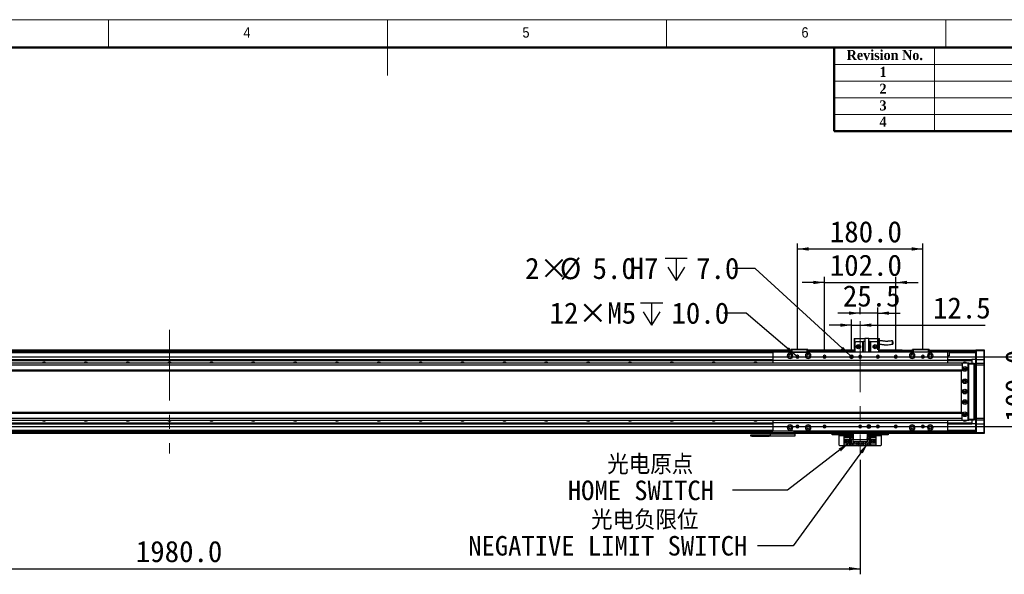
# Model space of a CAD drawing. Header units: millimetres. Extents: x 40 to 3320, y 40 to 2336.
# Tile 8 of 9: x 1153 to 2564, y 1541 to 2336. Entities that reach past the tile are written whole.
import ezdxf

# ---------------------------------------------------------------- set-up
doc = ezdxf.new("R2010")
doc.units = ezdxf.units.MM
doc.header["$LTSCALE"] = 8
doc.linetypes.add('CENTERX2', pattern=[20.32, 12.7, -2.54, 2.54, -2.54])
doc.layers.add('DIMNS', color=7, linetype='Continuous')
doc.styles.add('SLDTEXTSTYLE1', font='Gothic.ttf', dxfattribs={"width": 0.913})
doc.styles.add('SLDTEXTSTYLE2', font='timesbd.ttf', dxfattribs={"width": 0.933})
doc.styles.add('SLDTEXTSTYLE8', font='txt')
doc.styles.add('SLDTEXTSTYLE9', font='txt', dxfattribs={"bigfont": 'bigfont'})
doc.dimstyles.new('SLDDIMSTYLE0', dxfattribs={"dimtxt": 30.4, "dimasz": 16, "dimexe": 0, "dimexo": 0.0625, "dimgap": 7.6, "dimtad": 2, "dimdec": 1, "dimrnd": 1e-09, "dimzin": 4, "dimdsep": 46, "dimtxsty": 'SLDTEXTSTYLE8', "dimsah": 1, "dimcen": 0.09, "dimadec": 0, "dimazin": 1, "dimtfac": 1, "dimtdec": 1, "dimtofl": 0, "dimtmove": 0, "dimatfit": 3, "dimfxl": 0, "dimfrac": 2, "dimtolj": 1, "dimtzin": 12, "dimarcsym": 0})
doc.dimstyles.new('SLDDIMSTYLE1', dxfattribs={"dimtxt": 30.4, "dimasz": 16, "dimexe": 0, "dimexo": 0.0625, "dimgap": 7.6, "dimtad": 2, "dimdec": 1, "dimrnd": 1e-09, "dimzin": 4, "dimdsep": 46, "dimtxsty": 'SLDTEXTSTYLE8', "dimsah": 1, "dimcen": 0.09, "dimadec": 0, "dimazin": 1, "dimtfac": 1, "dimtdec": 1, "dimtmove": 0, "dimatfit": 0, "dimfxl": 0, "dimfrac": 2, "dimtolj": 1, "dimtzin": 12, "dimarcsym": 0})
doc.dimstyles.new('SLDDIMSTYLE2', dxfattribs={"dimtxt": 0.18, "dimasz": 16, "dimexe": 0, "dimexo": 0.0625, "dimgap": 0, "dimtad": 0, "dimtih": 1, "dimtoh": 1, "dimdec": 0, "dimrnd": 1e-09, "dimzin": 0, "dimdsep": 46, "dimtxsty": 'Standard', "dimsah": 1, "dimcen": 0.09, "dimadec": 0, "dimazin": 0, "dimtfac": 16, "dimtdec": 0, "dimtofl": 0, "dimtmove": 0, "dimatfit": 3, "dimfxl": 0, "dimfrac": 2, "dimtolj": 1, "dimtzin": 0, "dimarcsym": 0})
doc.dimstyles.new('SLDDIMSTYLE3', dxfattribs={"dimtxt": 30.4, "dimasz": 16, "dimexe": 0, "dimexo": 0.0625, "dimgap": 7.6, "dimtad": 2, "dimdec": 1, "dimrnd": 1e-09, "dimzin": 12, "dimdsep": 46, "dimtxsty": 'SLDTEXTSTYLE8', "dimsah": 1, "dimcen": 0.09, "dimadec": 0, "dimazin": 3, "dimtfac": 1, "dimtdec": 1, "dimtmove": 0, "dimatfit": 0, "dimfxl": 0, "dimfrac": 2, "dimtolj": 1, "dimtzin": 12, "dimarcsym": 0})
doc.dimstyles.new('SLDDIMSTYLE7', dxfattribs={"dimtxt": 30.4, "dimasz": 16, "dimexe": 0, "dimexo": 0.0625, "dimgap": 7.6, "dimtad": 0, "dimtih": 1, "dimtoh": 1, "dimdec": 1, "dimrnd": 1e-09, "dimzin": 4, "dimdsep": 46, "dimtxsty": 'SLDTEXTSTYLE8', "dimsah": 1, "dimcen": 0, "dimadec": 0, "dimazin": 1, "dimtfac": 1, "dimtdec": 1, "dimtofl": 0, "dimtmove": 0, "dimatfit": 3, "dimfxl": 0, "dimfrac": 2, "dimtolj": 1, "dimtzin": 12, "dimarcsym": 0})
doc.dimstyles.new('SLDDIMSTYLE8', dxfattribs={"dimtxt": 30.4, "dimasz": 16, "dimexe": 0, "dimexo": 0.0625, "dimgap": 7.6, "dimtad": 0, "dimtih": 1, "dimtoh": 1, "dimdec": 1, "dimrnd": 1e-09, "dimzin": 12, "dimdsep": 46, "dimtxsty": 'SLDTEXTSTYLE8', "dimsah": 1, "dimcen": 0, "dimadec": 0, "dimazin": 3, "dimtfac": 1, "dimtdec": 1, "dimtofl": 0, "dimtmove": 0, "dimatfit": 3, "dimfxl": 0, "dimfrac": 2, "dimtolj": 1, "dimtzin": 12, "dimarcsym": 0})

# ---------------------------------------------------------------- blocks, each defined once
blk = doc.blocks.new('_D_24')
at = {"layer": 'DIMNS'}
for p, q in [((2605.4, 1852.9), (2605.4, 1884.9)), ((477.6, 1852.9), (2613.4, 1852.9)), ((2605.4, 1852.9), (2605.4, 1752.9)), ((477.6, 1752.9), (2613.4, 1752.9)), ((2605.4, 1752.9), (2605.4, 1720.9))]:
    blk.add_line(p, q, dxfattribs=at)
for points in [[(2605.4, 1852.9), (2607.8, 1868.9), (2603, 1868.9)], [(2605.4, 1752.9), (2603, 1736.9), (2607.8, 1736.9)]]:
    blk.add_solid(points, dxfattribs=at)
at = {"layer": 'DIMNS', "insert": (2565.5, 1759.5), "char_height": 30.4, "attachment_point": 1, "rotation": 90, "style": 'SLDTEXTSTYLE8'}
blk.add_mtext('100.0', dxfattribs=at)
blk = doc.blocks.new('_D_29')
at = {"layer": 'DIMNS'}
for p, q in [((2306.4, 1863), (2306.4, 1967.4)), ((2408.4, 1863), (2408.4, 1967.4)), ((2306.4, 1959.4), (2274.4, 1959.4)), ((2306.4, 1959.4), (2408.4, 1959.4)), ((2408.4, 1959.4), (2440.4, 1959.4))]:
    blk.add_line(p, q, dxfattribs=at)
for points in [[(2306.4, 1959.4), (2290.4, 1961.8), (2290.4, 1957)], [(2408.4, 1959.4), (2424.4, 1957), (2424.4, 1961.8)]]:
    blk.add_solid(points, dxfattribs=at)
at = {"layer": 'DIMNS', "insert": (2313.9, 1999.3), "char_height": 30.4, "attachment_point": 1, "style": 'SLDTEXTSTYLE8'}
blk.add_mtext('102.0', dxfattribs=at)
blk = doc.blocks.new('_D_30')
at = {"layer": 'DIMNS'}
for p, q in [((2267.4, 1863), (2267.4, 2015.4)), ((2267.4, 2007.4), (2447.4, 2007.4)), ((2447.4, 1863), (2447.4, 2015.4))]:
    blk.add_line(p, q, dxfattribs=at)
for points in [[(2267.4, 2007.4), (2283.4, 2005), (2283.4, 2009.8)], [(2447.4, 2007.4), (2431.4, 2009.8), (2431.4, 2005)]]:
    blk.add_solid(points, dxfattribs=at)
at = {"layer": 'DIMNS', "insert": (2313.9, 2047.3), "char_height": 30.4, "attachment_point": 1, "style": 'SLDTEXTSTYLE8'}
blk.add_mtext('180.0', dxfattribs=at)
blk = doc.blocks.new('_D_31')
at = {"layer": 'DIMNS'}
for p, q in [((2344.9, 1863), (2344.9, 1906.2)), ((2344.9, 1898.2), (2312.9, 1898.2)), ((2344.9, 1898.2), (2357.4, 1898.2)), ((2357.4, 1898.2), (2536.7, 1898.2))]:
    blk.add_line(p, q, dxfattribs=at)
for points in [[(2344.9, 1898.2), (2328.9, 1900.6), (2328.9, 1895.8)], [(2357.4, 1898.2), (2373.4, 1895.8), (2373.4, 1900.6)]]:
    blk.add_solid(points, dxfattribs=at)
at = {"layer": 'DIMNS', "insert": (2461.8, 1938.1), "char_height": 30.4, "attachment_point": 1, "style": 'SLDTEXTSTYLE8'}
blk.add_mtext('12.5', dxfattribs=at)
blk = doc.blocks.new('_D_32')
at = {"layer": 'DIMNS'}
for p, q in [((2357.4, 1914), (2357.4, 1923.4)), ((2382.9, 1863), (2382.9, 1923.4)), ((2357.4, 1915.4), (2325.4, 1915.4)), ((2382.9, 1915.4), (2357.4, 1915.4)), ((2382.9, 1915.4), (2414.9, 1915.4))]:
    blk.add_line(p, q, dxfattribs=at)
for points in [[(2357.4, 1915.4), (2341.4, 1917.8), (2341.4, 1913)], [(2382.9, 1915.4), (2398.9, 1913), (2398.9, 1917.8)]]:
    blk.add_solid(points, dxfattribs=at)
at = {"layer": 'DIMNS', "insert": (2332.6, 1955.3), "char_height": 30.4, "attachment_point": 1, "style": 'SLDTEXTSTYLE8'}
blk.add_mtext('25.5', dxfattribs=at)
blk = doc.blocks.new('SW_SYMBOL_HOLE_DEPTH')
at = {"layer": 'DIMNS', "color": 0}
for p, q in [((0, 7000), (6400, 7000)), ((3200, 7000), (3200, 600)), ((800, 4440), (3200, 600)), ((5600, 4440), (3200, 600))]:
    blk.add_line(p, q, dxfattribs=at)
blk = doc.blocks.new('_D_33')
at = {"layer": 'DIMNS'}
for p, q in [((2207.1, 1979.6), (2175.1, 1979.6)), ((2343.1, 1854.6), (2207.1, 1979.6))]:
    blk.add_line(p, q, dxfattribs=at)
blk.add_solid([(2343.1, 1854.6), (2332.9, 1867.2), (2329.7, 1863.6)], dxfattribs=at)
at = {"layer": 'DIMNS', "xscale": 0.004985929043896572, "yscale": 0.004985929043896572, "zscale": 0.004985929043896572}
blk.add_blockref('SW_SYMBOL_HOLE_DEPTH', (2077.7, 1959.3), dxfattribs=at)
at = {"layer": 'DIMNS', "char_height": 30.4, "attachment_point": 1, "style": 'SLDTEXTSTYLE8'}
for s, insert in [('2×', (1877.1, 1994.8)), ('%%c', (1926.9, 1994.5)), ('5.0', (1973.8, 1994.8)), ('H7', (2026.8, 1994.8)), ('7.0', (2122.2, 1994.8))]:
    blk.add_mtext(s, dxfattribs=dict(at, insert=insert))
blk = doc.blocks.new('_D_34')
at = {"layer": 'DIMNS'}
for p, q in [((2357.4, 1705.2), (2357.4, 1541.1)), ((377.4, 1691.8), (377.4, 1541.1)), ((377.4, 1549.1), (2357.4, 1549.1))]:
    blk.add_line(p, q, dxfattribs=at)
for points in [[(377.4, 1549.1), (393.4, 1546.7), (393.4, 1551.5)], [(2357.4, 1549.1), (2341.4, 1551.5), (2341.4, 1546.7)]]:
    blk.add_solid(points, dxfattribs=at)
at = {"layer": 'DIMNS', "insert": (1319, 1589), "char_height": 30.4, "attachment_point": 1, "style": 'SLDTEXTSTYLE8'}
blk.add_mtext('1980.0', dxfattribs=at)
blk = doc.blocks.new('_D_35')
at = {"layer": 'DIMNS'}
for p, q in [((2193.8, 1915.4), (2161.8, 1915.4)), ((2265.8, 1854.2), (2193.8, 1915.4))]:
    blk.add_line(p, q, dxfattribs=at)
blk.add_solid([(2265.8, 1854.2), (2255.2, 1866.4), (2252.1, 1862.8)], dxfattribs=at)
at = {"layer": 'DIMNS', "xscale": 0.004985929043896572, "yscale": 0.004985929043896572, "zscale": 0.004985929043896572}
blk.add_blockref('SW_SYMBOL_HOLE_DEPTH', (2042.4, 1895.3), dxfattribs=at)
at = {"layer": 'DIMNS', "char_height": 30.4, "attachment_point": 1, "style": 'SLDTEXTSTYLE8'}
for s, insert in [('12×M5', (1912.2, 1930.7)), ('10.0', (2086.9, 1930.7))]:
    blk.add_mtext(s, dxfattribs=dict(at, insert=insert))
blk = doc.blocks.new('SW_NOTE_6')
at = {"layer": 'DIMNS', "color": 0, "char_height": 28, "attachment_point": 2}
for s, insert, style in [(' 光电原点', (-130.4, 50.9), 'SLDTEXTSTYLE9'), ('HOME SWITCH', (-131.3, 13.9), 'SLDTEXTSTYLE8')]:
    blk.add_mtext(s, dxfattribs=dict(at, insert=insert, style=style))
blk = doc.blocks.new('SW_NOTE_7')
at = {"layer": 'DIMNS', "color": 0, "char_height": 28, "attachment_point": 2}
for s, insert, style in [('    光电负限位', (-211.6, 51.3), 'SLDTEXTSTYLE9'), ('NEGATIVE LIMIT SWITCH', (-214.8, 14.3), 'SLDTEXTSTYLE8')]:
    blk.add_mtext(s, dxfattribs=dict(at, insert=insert, style=style))
blk = doc.blocks.new('SW_DOWELSYMBOL_5')
at = {"linetype": 'Continuous', "lineweight": 18}
h = blk.add_hatch(color=0, dxfattribs=at)
edge = h.paths.add_edge_path(flags=0)
edge.add_arc((0, 0), 2.5, 180, 270)
edge.add_line((0, -2.5), (0, 0))
edge.add_line((0, 0), (-2.5, 0))
h = blk.add_hatch(color=0, dxfattribs=at)
edge = h.paths.add_edge_path(flags=0)
edge.add_arc((0, 0), 2.5, 0, 90)
edge.add_line((0, 2.5), (0, 0))
edge.add_line((0, 0), (2.5, 0))
at = {"layer": 'DIMNS', "color": 0}
blk.add_circle((0, 0), 2.5, dxfattribs=at)
blk = doc.blocks.new('SW_DOWELSYMBOL_6')
at = {"linetype": 'Continuous', "lineweight": 18}
h = blk.add_hatch(color=0, dxfattribs=at)
edge = h.paths.add_edge_path(flags=0)
edge.add_arc((0, 0), 2.5, 180, 270)
edge.add_line((0, -2.5), (0, 0))
edge.add_line((0, 0), (-2.5, 0))
h = blk.add_hatch(color=0, dxfattribs=at)
edge = h.paths.add_edge_path(flags=0)
edge.add_arc((0, 0), 2.5, 0, 90)
edge.add_line((0, 2.5), (0, 0))
edge.add_line((0, 0), (2.5, 0))
at = {"layer": 'DIMNS', "color": 0}
blk.add_circle((0, 0), 2.5, dxfattribs=at)

msp = doc.modelspace()

# ---------------------------------------------------------------- linework, layer by layer
at = {"color": 7, "linetype": 'Continuous', "lineweight": 18}
for p, q in [((3320, 2336), (40, 2336)), ((1280, 2296), (1280, 2336)), ((1680, 2336), (1680, 2256)), ((2080, 2296), (2080, 2336)), ((2480, 2336), (2480, 2296)), ((80, 2296), (3280, 2296)), ((2464, 2296), (2464, 2176)), ((2320, 2272), (3280, 2272)), ((2320, 2248), (3280, 2248)), ((2320, 2224), (3280, 2224)), ((2320, 2200), (3280, 2200))]:
    msp.add_line(p, q, dxfattribs=at)
at = {"color": 7, "linetype": 'Continuous', "lineweight": 50}
for p, q in [((3280, 2296), (80, 2296)), ((2320, 2296), (2320, 2176)), ((3280, 2176), (2320, 2176))]:
    msp.add_line(p, q, dxfattribs=at)
at = {"color": 7, "linetype": 'Continuous', "lineweight": 25}
for p, q in [((2348.9, 1879.19), (2349.9, 1879.19)), ((2348.9, 1879.19), (2348.9, 1864.79)), ((2349.9, 1872.79), (2349.9, 1879.19)), ((2349.9, 1879.19), (2363.9, 1879.19)), ((2363.9, 1879.39), (2363.9, 1859.39)), ((2363.9, 1879.39), (2369.9, 1879.39)), ((2369.9, 1859.39), (2369.9, 1879.39)), ((2369.9, 1879.19), (2383.9, 1879.19)), ((2383.9, 1879.19), (2384.9, 1879.19)), ((2383.9, 1879.19), (2383.9, 1872.79)), ((2384.9, 1864.79), (2384.9, 1879.19)), ((2258.4, 1863.09), (2258.7, 1863.39)), ((2258.7, 1863.39), (2259.52, 1863.39)), ((2259.4, 1863.09), (2259.52, 1863.39)), ((2259.52, 1863.39), (2281.27, 1863.39)), ((2281.27, 1863.39), (2282.1, 1863.39)), ((2281.4, 1863.09), (2281.27, 1863.39)), ((2282.1, 1863.39), (2282.4, 1863.09)), ((2348.9, 1864.79), (2349.9, 1864.79)), ((2351.9, 1874.79), (2349.9, 1872.79)), ((2349.9, 1872.79), (2349.9, 1859.39)), ((2351.9, 1874.79), (2361.4, 1874.79)), ((2361.4, 1859.39), (2361.4, 1874.79)), ((2361.4, 1874.79), (2361.9, 1874.79)), ((2361.9, 1874.79), (2361.9, 1859.39)), ((2363.9, 1874.79), (2361.9, 1874.79)), ((2371.9, 1874.79), (2369.9, 1874.79)), ((2371.9, 1859.39), (2371.9, 1874.79)), ((2371.9, 1874.79), (2372.4, 1874.79)), ((2372.4, 1874.79), (2381.9, 1874.79)), ((2372.4, 1874.79), (2372.4, 1859.39)), ((2383.9, 1872.79), (2381.9, 1874.79)), ((2383.9, 1872.79), (2383.9, 1859.39)), ((2383.9, 1864.79), (2384.9, 1864.79)), ((2432.4, 1863.09), (2432.7, 1863.39)), ((2432.7, 1863.39), (2433.52, 1863.39)), ((2433.4, 1863.09), (2433.52, 1863.39)), ((2433.52, 1863.39), (2455.27, 1863.39)), ((2455.4, 1863.09), (2455.27, 1863.39)), ((2455.27, 1863.39), (2456.1, 1863.39)), ((2456.1, 1863.39), (2456.4, 1863.09)), ((476.4, 1862.69), (2258.4, 1862.69)), ((476.4, 1862.49), (2258.4, 1862.49)), ((476.4, 1862.39), (2258.4, 1862.39)), ((2258.4, 1860.39), (476.4, 1860.39)), ((2482.4, 1859.39), (2232.4, 1859.39)), ((2232.4, 1859.39), (2232.4, 1847.39)), ((2258.4, 1859.39), (2258.4, 1863.09)), ((2259.4, 1863.09), (2258.4, 1863.09)), ((2259.4, 1859.39), (2258.4, 1859.39)), ((2258.4, 1859.39), (2258.4, 1859.39)), ((2259.4, 1863.09), (2259.4, 1859.39)), ((2281.4, 1863.09), (2259.4, 1863.09)), ((2259.4, 1859.39), (2281.4, 1859.39)), ((2267.4, 1852.89), (2265.3, 1852.89)), ((2267.4, 1852.89), (2269.5, 1852.89)), ((2281.4, 1859.39), (2281.4, 1863.09)), ((2282.4, 1863.09), (2281.4, 1863.09)), ((2282.4, 1859.39), (2281.4, 1859.39)), ((2282.4, 1863.09), (2282.4, 1859.39)), ((2282.4, 1862.69), (2349.9, 1862.69)), ((2282.4, 1862.49), (2349.9, 1862.49)), ((2282.4, 1862.39), (2349.9, 1862.39)), ((2349.9, 1860.39), (2282.4, 1860.39)), ((2282.4, 1859.39), (2282.4, 1859.39)), ((2306.4, 1852.89), (2304.3, 1852.89)), ((2306.4, 1852.89), (2308.5, 1852.89)), ((2344.9, 1852.89), (2342.4, 1852.89)), ((2344.9, 1852.89), (2347.4, 1852.89)), ((2357.4, 1852.89), (2355.3, 1852.89)), ((2357.4, 1852.89), (2359.5, 1852.89)), ((2382.9, 1852.89), (2380.8, 1852.89)), ((2382.9, 1852.89), (2385, 1852.89)), ((2383.9, 1862.69), (2417.4, 1862.69)), ((2383.9, 1862.49), (2417.4, 1862.49)), ((2383.9, 1862.39), (2432.4, 1862.39)), ((2432.4, 1860.39), (2383.9, 1860.39)), ((2408.4, 1852.89), (2406.3, 1852.89)), ((2408.4, 1852.89), (2410.5, 1852.89)), ((2417.4, 1862.69), (2417.4, 1862.49)), ((2417.4, 1862.39), (2417.4, 1862.49)), ((2432.4, 1859.39), (2432.4, 1863.09)), ((2433.4, 1863.09), (2432.4, 1863.09)), ((2433.4, 1863.09), (2433.4, 1859.39)), ((2455.4, 1863.09), (2433.4, 1863.09)), ((2447.4, 1852.89), (2445.3, 1852.89)), ((2447.4, 1852.89), (2449.5, 1852.89)), ((2455.4, 1859.39), (2455.4, 1863.09)), ((2456.4, 1863.09), (2455.4, 1863.09)), ((2456.4, 1863.09), (2456.4, 1859.39)), ((2456.4, 1862.39), (2523.4, 1862.39)), ((2523.4, 1860.39), (2456.4, 1860.39)), ((2482.4, 1859.39), (2482.4, 1847.39)), ((2485.04, 1854.29), (2482.4, 1854.29)), ((2523.4, 1858.39), (2485.04, 1858.39)), ((2485.04, 1858.39), (2485.04, 1854.29)), ((2523.4, 1862.59), (2523.7, 1862.89)), ((2523.4, 1861.39), (2523.4, 1862.59)), ((2523.4, 1861.39), (2523.7, 1861.39)), ((2523.4, 1848.89), (2523.4, 1861.39)), ((2523.7, 1862.89), (2523.7, 1861.39)), ((2523.7, 1862.89), (2535.1, 1862.89)), ((2523.7, 1861.39), (2523.7, 1848.89)), ((2535.1, 1861.39), (2523.7, 1861.39)), ((2535.1, 1861.39), (2535.1, 1862.89)), ((2535.1, 1862.89), (2535.4, 1862.59)), ((2535.1, 1848.89), (2535.1, 1861.39)), ((2535.1, 1861.39), (2535.4, 1861.39)), ((2535.4, 1862.59), (2535.4, 1861.39)), ((2535.4, 1861.39), (2535.4, 1848.89)), ((2502.9, 1843.89), (232.4, 1843.89)), ((2503.4, 1840.89), (232.4, 1840.89)), ((502.4, 1848.89), (2232.4, 1848.89)), ((502.4, 1848.6), (2232.4, 1848.6)), ((502.4, 1847.7), (2232.4, 1847.7)), ((502.4, 1847.41), (2232.4, 1847.41)), ((2482.4, 1847.39), (2232.4, 1847.39)), ((2232.4, 1847.39), (2232.4, 1843.89)), ((2482.4, 1848.89), (2517.4, 1848.89)), ((2482.4, 1848.6), (2517.4, 1848.6)), ((2482.4, 1847.7), (2517.4, 1847.7)), ((2482.4, 1847.41), (2517.4, 1847.41)), ((2482.4, 1847.39), (2482.4, 1843.89)), ((2502.9, 1843.89), (2502.4, 1843.39)), ((2502.4, 1843.39), (2502.4, 1843.25)), ((2511.9, 1843.89), (2502.9, 1843.89)), ((2503.4, 1843.25), (2503.4, 1840.89)), ((2503.4, 1840.89), (2503.4, 1833.89)), ((2508.54, 1835.89), (2506.25, 1835.89)), ((2512.4, 1843.39), (2511.9, 1843.89)), ((2511.9, 1843.89), (2513.4, 1843.89)), ((2513.4, 1843.59), (2512.2, 1843.59)), ((2512.4, 1762.39), (2512.4, 1843.39)), ((2512.9, 1841.89), (2512.4, 1841.89)), ((2512.9, 1763.89), (2512.9, 1841.89)), ((2513.4, 1843.89), (2520.6, 1843.89)), ((2513.4, 1842.39), (2513.4, 1843.89)), ((2520.6, 1842.39), (2513.4, 1842.39)), ((2513.4, 1763.39), (2513.4, 1842.39)), ((2517.4, 1848.89), (2517.4, 1848.6)), ((2523.4, 1848.89), (2517.4, 1848.89)), ((2517.4, 1848.6), (2517.4, 1847.7)), ((2517.4, 1847.7), (2517.4, 1847.41)), ((2517.4, 1847.41), (2517.4, 1843.89)), ((2520.6, 1842.39), (2520.6, 1843.89)), ((2520.9, 1843.59), (2520.6, 1843.89)), ((2520.6, 1763.39), (2520.6, 1842.39)), ((2520.9, 1842.39), (2520.6, 1842.39)), ((2520.9, 1843.59), (2520.9, 1842.39)), ((2520.9, 1842.39), (2520.9, 1763.39)), ((2520.9, 1842.39), (2523.4, 1842.39)), ((2523.4, 1841.39), (2520.9, 1841.39)), ((2523.4, 1848.89), (2523.7, 1848.89)), ((2523.4, 1843.59), (2523.4, 1848.89)), ((2523.7, 1843.89), (2523.4, 1843.59)), ((2523.4, 1840.89), (2523.4, 1843.59)), ((2523.4, 1764.89), (2523.4, 1840.89)), ((2523.7, 1840.89), (2523.4, 1840.89)), ((2523.7, 1848.89), (2523.7, 1843.89)), ((2523.7, 1848.89), (2535.1, 1848.89)), ((2523.7, 1843.89), (2523.7, 1840.89)), ((2523.7, 1843.89), (2535.1, 1843.89)), ((2523.7, 1840.89), (2523.7, 1764.89)), ((2535.1, 1840.89), (2523.7, 1840.89)), ((2535.1, 1843.89), (2535.1, 1848.89)), ((2535.1, 1848.89), (2535.4, 1848.89)), ((2535.1, 1840.89), (2535.1, 1843.89)), ((2535.1, 1843.89), (2535.4, 1843.59)), ((2535.1, 1764.89), (2535.1, 1840.89)), ((2535.1, 1840.89), (2535.4, 1840.89)), ((2535.4, 1848.89), (2535.4, 1843.59)), ((2535.4, 1843.59), (2535.4, 1840.89)), ((2535.4, 1840.89), (2535.4, 1764.89)), ((2503.4, 1833.89), (232.4, 1833.89)), ((232.4, 1832.89), (2503.4, 1832.89)), ((2502.4, 1832.89), (2502.4, 1772.89)), ((2503.4, 1833.89), (2503.4, 1832.89)), ((2520.9, 1818.39), (2523.4, 1818.39)), ((2523.4, 1817.39), (2520.9, 1817.39)), ((2520.9, 1788.39), (2523.4, 1788.39)), ((2523.4, 1787.39), (2520.9, 1787.39)), ((2503.4, 1772.89), (232.4, 1772.89)), ((232.4, 1771.89), (2503.4, 1771.89)), ((232.4, 1764.89), (2503.4, 1764.89)), ((2503.4, 1771.89), (2503.4, 1772.89)), ((2503.4, 1764.89), (2503.4, 1771.89)), ((2503.4, 1762.53), (2503.4, 1764.89)), ((2506.25, 1769.89), (2508.54, 1769.89)), ((2520.9, 1764.39), (2523.4, 1764.39)), ((2523.4, 1762.19), (2523.4, 1764.89)), ((2523.7, 1764.89), (2523.4, 1764.89)), ((2523.7, 1764.89), (2523.7, 1761.89)), ((2523.7, 1764.89), (2535.1, 1764.89)), ((2535.1, 1761.89), (2535.1, 1764.89)), ((2535.1, 1764.89), (2535.4, 1764.89)), ((2535.4, 1764.89), (2535.4, 1762.19)), ((232.4, 1761.89), (2502.9, 1761.89)), ((502.4, 1758.37), (2232.4, 1758.37)), ((502.4, 1758.08), (2232.4, 1758.08)), ((502.4, 1757.18), (2232.4, 1757.18)), ((502.4, 1756.88), (2232.4, 1756.88)), ((2232.4, 1761.89), (2232.4, 1758.39)), ((2482.4, 1758.39), (2232.4, 1758.39)), ((2232.4, 1758.39), (2232.4, 1746.39)), ((2267.4, 1752.89), (2265.3, 1752.89)), ((2267.4, 1752.89), (2269.5, 1752.89)), ((2306.4, 1752.89), (2304.3, 1752.89)), ((2306.4, 1752.89), (2308.5, 1752.89)), ((2357.4, 1752.89), (2355.3, 1752.89)), ((2357.4, 1752.89), (2359.5, 1752.89)), ((2369.9, 1752.89), (2367.4, 1752.89)), ((2369.9, 1752.89), (2372.4, 1752.89)), ((2382.9, 1752.89), (2380.8, 1752.89)), ((2382.9, 1752.89), (2385, 1752.89)), ((2408.4, 1752.89), (2406.3, 1752.89)), ((2408.4, 1752.89), (2410.5, 1752.89)), ((2447.4, 1752.89), (2445.3, 1752.89)), ((2447.4, 1752.89), (2449.5, 1752.89)), ((2482.4, 1761.89), (2482.4, 1758.39)), ((2482.4, 1758.39), (2482.4, 1746.39)), ((2482.4, 1758.37), (2517.4, 1758.37)), ((2482.4, 1758.08), (2517.4, 1758.08)), ((2482.4, 1757.18), (2517.4, 1757.18)), ((2482.4, 1756.88), (2517.4, 1756.88)), ((2502.4, 1762.53), (2502.4, 1762.39)), ((2502.4, 1762.39), (2502.9, 1761.89)), ((2502.9, 1761.89), (2511.9, 1761.89)), ((2511.9, 1761.89), (2512.4, 1762.39)), ((2513.4, 1761.89), (2511.9, 1761.89)), ((2512.2, 1762.19), (2513.4, 1762.19)), ((2512.4, 1763.89), (2512.9, 1763.89)), ((2513.4, 1761.89), (2513.4, 1763.39)), ((2513.4, 1763.39), (2520.6, 1763.39)), ((2520.6, 1761.89), (2513.4, 1761.89)), ((2517.4, 1761.89), (2517.4, 1758.37)), ((2517.4, 1758.37), (2517.4, 1758.08)), ((2517.4, 1758.08), (2517.4, 1757.18)), ((2517.4, 1757.18), (2517.4, 1756.88)), ((2523.4, 1756.88), (2517.4, 1756.88)), ((2520.6, 1761.89), (2520.6, 1763.39)), ((2520.9, 1763.39), (2520.6, 1763.39)), ((2520.9, 1762.19), (2520.6, 1761.89)), ((2520.9, 1763.39), (2520.9, 1762.19)), ((2523.4, 1763.39), (2520.9, 1763.39)), ((2523.7, 1761.89), (2523.4, 1762.19)), ((2523.4, 1756.89), (2523.4, 1762.19)), ((2523.7, 1756.89), (2523.4, 1756.89)), ((2523.4, 1744.39), (2523.4, 1756.89)), ((2535.1, 1761.89), (2523.7, 1761.89)), ((2523.7, 1761.89), (2523.7, 1756.89)), ((2523.7, 1756.89), (2535.1, 1756.89)), ((2523.7, 1756.89), (2523.7, 1744.39)), ((2535.1, 1761.89), (2535.4, 1762.19)), ((2535.1, 1756.89), (2535.1, 1761.89)), ((2535.4, 1756.89), (2535.1, 1756.89)), ((2535.1, 1744.39), (2535.1, 1756.89)), ((2535.4, 1762.19), (2535.4, 1756.89)), ((2535.4, 1756.89), (2535.4, 1744.39)), ((2228.9, 1745.38), (507.9, 1745.38)), ((2228.9, 1742.89), (507.9, 1742.89)), ((2200.9, 1738.89), (2200.9, 1740.89)), ((2200.9, 1740.89), (2201.9, 1740.89)), ((2201.9, 1738.89), (2200.9, 1738.89)), ((2201.9, 1740.89), (2201.9, 1738.89)), ((2201.9, 1740.89), (2226.9, 1740.89)), ((2201.9, 1738.89), (2226.9, 1738.89)), ((2226.9, 1738.89), (2226.9, 1740.89)), ((2226.9, 1740.89), (2228.9, 1740.89)), ((2228.9, 1738.89), (2226.9, 1738.89)), ((2228.9, 1744.39), (2228.9, 1746.39)), ((2228.9, 1746.39), (2229.9, 1746.39)), ((2229.9, 1744.39), (2228.9, 1744.39)), ((2228.9, 1742.56), (2228.9, 1744.39)), ((2228.9, 1742.56), (2263.9, 1742.56)), ((2228.9, 1738.89), (2228.9, 1742.56)), ((2263.9, 1738.89), (2228.9, 1738.89)), ((2229.9, 1746.39), (2229.9, 1744.39)), ((2229.9, 1746.39), (2232.4, 1746.39)), ((2229.9, 1744.39), (2262.9, 1744.39)), ((2482.4, 1746.39), (2232.4, 1746.39)), ((2262.9, 1744.39), (2262.9, 1746.39)), ((2263.9, 1744.39), (2262.9, 1744.39)), ((2263.9, 1746.39), (2263.9, 1744.39)), ((2347.4, 1745.38), (2263.9, 1745.38)), ((2263.9, 1744.39), (2263.9, 1742.56)), ((2347.4, 1742.89), (2263.9, 1742.89)), ((2263.9, 1742.56), (2263.9, 1738.89)), ((2317.4, 1740.89), (2317.4, 1742.89)), ((2318.4, 1740.89), (2317.4, 1740.89)), ((2318.4, 1742.89), (2318.4, 1740.89)), ((2347.4, 1740.89), (2318.4, 1740.89)), ((2327.4, 1740.89), (2327.4, 1739.89)), ((2327.4, 1726.09), (2327.4, 1739.89)), ((2334.7, 1737.79), (2334.7, 1738.59)), ((2334.7, 1738.59), (2343.9, 1738.59)), ((2343, 1737.79), (2334.7, 1737.79)), ((2334.7, 1737.79), (2334.7, 1737.29)), ((2342.5, 1737.29), (2334.7, 1737.29)), ((2334.7, 1734.69), (2334.7, 1737.29)), ((2342.5, 1737.29), (2343, 1737.79)), ((2342.5, 1726.49), (2342.5, 1737.29)), ((2343, 1725.99), (2343, 1737.79)), ((2343.9, 1738.59), (2347.4, 1738.59)), ((2343.9, 1738.59), (2343.9, 1734.89)), ((2346.3, 1737.09), (2346.5, 1737.09)), ((2346.9, 1735.89), (2346.3, 1737.09)), ((2346.5, 1737.49), (2347.3, 1737.49)), ((2346.5, 1737.09), (2346.5, 1737.49)), ((2347.4, 1736.89), (2346.9, 1735.89)), ((2347.3, 1737.49), (2347.3, 1737.09)), ((2347.3, 1737.09), (2347.4, 1737.09)), ((2347.4, 1744.39), (2347.4, 1746.39)), ((2348.4, 1744.39), (2347.4, 1744.39)), ((2347.4, 1742.89), (2347.4, 1744.39)), ((2367.4, 1742.89), (2347.4, 1742.89)), ((2347.4, 1742.89), (2347.4, 1734.39)), ((2348.4, 1746.39), (2348.4, 1744.39)), ((2366.4, 1744.39), (2348.4, 1744.39)), ((2366.4, 1744.39), (2366.4, 1746.39)), ((2367.4, 1744.39), (2366.4, 1744.39)), ((2367.4, 1746.39), (2367.4, 1744.39)), ((2523.4, 1745.38), (2367.4, 1745.38)), ((2367.4, 1744.39), (2367.4, 1742.89)), ((2367.4, 1742.89), (2367.4, 1734.39)), ((2523.4, 1742.89), (2367.4, 1742.89)), ((2396.4, 1740.89), (2367.4, 1740.89)), ((2367.4, 1738.59), (2370.9, 1738.59)), ((2367.4, 1736.49), (2367.9, 1737.49)), ((2367.5, 1736.29), (2367.4, 1736.29)), ((2367.5, 1735.89), (2367.5, 1736.29)), ((2367.9, 1737.49), (2368.5, 1736.29)), ((2368.3, 1736.29), (2368.3, 1735.89)), ((2368.5, 1736.29), (2368.3, 1736.29)), ((2370.9, 1734.89), (2370.9, 1738.59)), ((2370.9, 1738.59), (2380.1, 1738.59)), ((2380.1, 1737.79), (2371.8, 1737.79)), ((2371.8, 1737.79), (2372.3, 1737.29)), ((2371.8, 1737.79), (2371.8, 1725.99)), ((2372.3, 1737.29), (2372.3, 1726.49)), ((2380.1, 1737.29), (2372.3, 1737.29)), ((2380.1, 1738.59), (2380.1, 1737.79)), ((2380.1, 1737.29), (2380.1, 1737.79)), ((2380.1, 1737.29), (2380.1, 1734.69)), ((2387.4, 1739.89), (2387.4, 1740.89)), ((2387.4, 1739.89), (2387.4, 1726.09)), ((2396.4, 1740.89), (2396.4, 1742.89)), ((2397.4, 1740.89), (2396.4, 1740.89)), ((2397.4, 1742.89), (2397.4, 1740.89)), ((2523.7, 1744.39), (2523.4, 1744.39)), ((2523.4, 1743.19), (2523.4, 1744.39)), ((2523.7, 1742.89), (2523.4, 1743.19)), ((2523.4, 1743.19), (2523.4, 1742.89)), ((2523.7, 1744.39), (2523.7, 1742.89)), ((2523.7, 1744.39), (2535.1, 1744.39)), ((2535.1, 1742.89), (2523.7, 1742.89)), ((2535.1, 1742.89), (2535.1, 1744.39)), ((2535.4, 1744.39), (2535.1, 1744.39)), ((2535.4, 1743.19), (2535.1, 1742.89)), ((2535.4, 1744.39), (2535.4, 1743.19)), ((2327.4, 1726.09), (2328.4, 1725.09)), ((2386.4, 1725.09), (2328.4, 1725.09)), ((2334.7, 1734.69), (2340.9, 1734.69)), ((2334.7, 1729.09), (2334.7, 1734.69)), ((2340.9, 1729.09), (2334.7, 1729.09)), ((2334.7, 1726.49), (2334.7, 1729.09)), ((2334.7, 1726.49), (2342.5, 1726.49)), ((2334.7, 1726.49), (2334.7, 1725.99)), ((2334.7, 1725.99), (2343, 1725.99)), ((2334.7, 1725.19), (2334.7, 1725.99)), ((2343.9, 1725.19), (2334.7, 1725.19)), ((2336, 1729.09), (2336, 1734.69)), ((2336.5, 1734.34), (2336.5, 1734.69)), ((2340.9, 1734.34), (2336.5, 1734.34)), ((2336.5, 1729.44), (2336.5, 1734.34)), ((2336.5, 1729.09), (2336.5, 1729.44)), ((2336.5, 1729.44), (2340.9, 1729.44)), ((2339.3, 1732.69), (2337.46, 1732.69)), ((2337.46, 1732.69), (2337.46, 1731.09)), ((2337.46, 1731.09), (2339.3, 1731.09)), ((2339.3, 1732.69), (2339.3, 1731.09)), ((2340.9, 1734.69), (2340.9, 1729.09)), ((2343, 1725.99), (2342.5, 1726.49)), ((2343.9, 1734.89), (2347.4, 1734.89)), ((2343.9, 1734.89), (2343.9, 1728.89)), ((2343.9, 1728.89), (2343.9, 1725.19)), ((2349.9, 1728.89), (2343.9, 1728.89)), ((2349.9, 1725.19), (2343.9, 1725.19)), ((2344.4, 1734.89), (2344.4, 1728.89)), ((2344.7, 1734.89), (2344.7, 1728.89)), ((2346.3, 1727.49), (2346.5, 1727.49)), ((2346.9, 1726.29), (2346.3, 1727.49)), ((2346.5, 1727.89), (2347.3, 1727.89)), ((2346.5, 1727.49), (2346.5, 1727.89)), ((2347.5, 1727.49), (2346.9, 1726.29)), ((2347.3, 1727.89), (2347.3, 1727.49)), ((2347.3, 1727.49), (2347.5, 1727.49)), ((2347.4, 1734.39), (2367.4, 1734.39)), ((2347.4, 1730.89), (2347.4, 1734.39)), ((2367.4, 1730.89), (2347.4, 1730.89)), ((2349.1, 1728.89), (2349.1, 1730.89)), ((2349.4, 1728.89), (2349.4, 1730.89)), ((2349.9, 1730.89), (2349.9, 1728.89)), ((2349.9, 1728.89), (2349.9, 1725.19)), ((2355.4, 1725.19), (2349.9, 1725.19)), ((2357.4, 1727.19), (2357.4, 1730.89)), ((2364.9, 1725.19), (2359.4, 1725.19)), ((2364.9, 1728.89), (2364.9, 1730.89)), ((2364.9, 1725.19), (2364.9, 1728.89)), ((2370.9, 1728.89), (2364.9, 1728.89)), ((2370.9, 1725.19), (2364.9, 1725.19)), ((2365.4, 1730.89), (2365.4, 1728.89)), ((2365.7, 1730.89), (2365.7, 1728.89)), ((2367.3, 1726.69), (2367.9, 1727.89)), ((2367.5, 1726.69), (2367.3, 1726.69)), ((2367.4, 1734.89), (2370.9, 1734.89)), ((2367.4, 1734.39), (2367.4, 1730.89)), ((2368.3, 1735.89), (2367.5, 1735.89)), ((2367.5, 1726.29), (2367.5, 1726.69)), ((2368.3, 1726.29), (2367.5, 1726.29)), ((2367.9, 1727.89), (2368.5, 1726.69)), ((2368.3, 1726.69), (2368.3, 1726.29)), ((2368.5, 1726.69), (2368.3, 1726.69)), ((2370.1, 1728.89), (2370.1, 1734.89)), ((2370.4, 1728.89), (2370.4, 1734.89)), ((2370.9, 1728.89), (2370.9, 1734.89)), ((2370.9, 1725.19), (2370.9, 1728.89)), ((2380.1, 1725.19), (2370.9, 1725.19)), ((2372.3, 1726.49), (2371.8, 1725.99)), ((2371.8, 1725.99), (2380.1, 1725.99)), ((2372.3, 1726.49), (2380.1, 1726.49)), ((2373.9, 1734.69), (2380.1, 1734.69)), ((2373.9, 1729.09), (2373.9, 1734.69)), ((2378.3, 1734.34), (2373.9, 1734.34)), ((2373.9, 1729.44), (2378.3, 1729.44)), ((2380.1, 1729.09), (2373.9, 1729.09)), ((2377.34, 1732.69), (2375.5, 1732.69)), ((2375.5, 1731.09), (2375.5, 1732.69)), ((2375.5, 1731.09), (2377.34, 1731.09)), ((2377.34, 1731.09), (2377.34, 1732.69)), ((2378.3, 1734.69), (2378.3, 1734.34)), ((2378.3, 1734.34), (2378.3, 1729.44)), ((2378.3, 1729.44), (2378.3, 1729.09)), ((2378.8, 1734.69), (2378.8, 1729.09)), ((2380.1, 1734.69), (2380.1, 1729.09)), ((2380.1, 1729.09), (2380.1, 1726.49)), ((2380.1, 1725.99), (2380.1, 1726.49)), ((2380.1, 1725.99), (2380.1, 1725.19)), ((2386.4, 1725.09), (2387.4, 1726.09))]:
    msp.add_line(p, q, dxfattribs=at)
at = {"color": 8, "linetype": 'Continuous', "lineweight": 25}
for p, q in [((2258.4, 1861.89), (476.4, 1861.89)), ((2232.4, 1858.39), (502.4, 1858.39)), ((2349.9, 1861.89), (2282.4, 1861.89)), ((2432.4, 1861.89), (2383.9, 1861.89)), ((2523.4, 1861.89), (2456.4, 1861.89)), ((2232.4, 1747.38), (502.4, 1747.38)), ((2228.9, 1743.89), (507.9, 1743.89)), ((2347.4, 1743.89), (2263.9, 1743.89)), ((2327.4, 1739.89), (2347.4, 1739.89)), ((2523.4, 1743.89), (2367.4, 1743.89)), ((2367.4, 1739.89), (2387.4, 1739.89)), ((2523.4, 1747.38), (2482.4, 1747.38))]:
    msp.add_line(p, q, dxfattribs=at)
at = {"color": 7, "linetype": 'Continuous', "lineweight": 25, "flags": 128}
msp.add_lwpolyline([(2481.76, 1859.39), (2481.77, 1859.64), (2481.86, 1860), (2482.09, 1860.23), (2482.42, 1860.34), (2482.85, 1860.38), (2483.36, 1860.39), (2483.91, 1860.38), (2484.39, 1860.33), (2484.75, 1860.2), (2484.95, 1859.97), (2485.03, 1859.65), (2485.05, 1859.2), (2485.04, 1858.59), (2485.04, 1858.39), (2485.04, 1858.39)], dxfattribs=at)
at = {"color": 7, "linetype": 'Continuous', "lineweight": 25}
for centre, radius in [((2354.9, 1867.29), 3), ((2354.9, 1867.29), 1.7), ((2354.9, 1867.29), 1.6), ((2378.9, 1867.29), 3), ((2378.9, 1867.29), 1.7), ((2378.9, 1867.29), 1.6), ((2507.4, 1835.39), 3.36), ((2507.4, 1835.39), 1.7), ((2507.4, 1835.39), 1.25), ((2507.4, 1817.89), 3.36), ((2507.4, 1817.89), 1.7), ((2507.4, 1817.89), 1.25), ((2507.4, 1802.89), 3.36), ((2507.4, 1802.89), 1.7), ((2507.4, 1802.89), 1.25), ((2507.4, 1787.89), 3.36), ((2507.4, 1787.89), 1.7), ((2507.4, 1787.89), 1.25), ((2507.4, 1770.39), 3.36), ((2507.4, 1770.39), 1.7), ((2507.4, 1770.39), 1.25), ((2353.9, 1728.39), 1.75), ((2353.9, 1728.39), 1.25), ((2360.9, 1728.39), 1.75), ((2360.9, 1728.39), 1.25)]:
    msp.add_circle(centre, radius, dxfattribs=at)
for centre, radius, start, end in [((2256.9, 1854.39), 4, 0, 180), ((2256.9, 1854.39), 4, 180, 0), ((2256.9, 1854.39), 2.25, 0, 180), ((2256.9, 1854.39), 2.25, 180, 0), ((2256.9, 1854.39), 2, 90, 270), ((2256.9, 1854.39), 2, 270, 90), ((2267.4, 1852.89), 2.1, 0, 180), ((2267.4, 1852.89), 2.1, 180, 0), ((2282.9, 1854.39), 4, 0, 180), ((2282.9, 1854.39), 4, 180, 0), ((2282.9, 1854.39), 2.25, 0, 180), ((2282.9, 1854.39), 2.25, 180, 0), ((2282.9, 1854.39), 2, 90, 270), ((2282.9, 1854.39), 2, 270, 90), ((2306.4, 1852.89), 2.1, 0, 180), ((2306.4, 1852.89), 2.1, 180, 0), ((2344.9, 1852.89), 2.5, 0, 180), ((2344.9, 1852.89), 2.5, 180, 0), ((2357.4, 1852.89), 2.1, 0, 180), ((2357.4, 1852.89), 2.1, 180, 0), ((2382.9, 1852.89), 2.1, 0, 180), ((2382.9, 1852.89), 2.1, 180, 0), ((2408.4, 1852.89), 2.1, 0, 180), ((2408.4, 1852.89), 2.1, 180, 0), ((2431.9, 1854.39), 4, 0, 180), ((2431.9, 1854.39), 4, 180, 0), ((2431.9, 1854.39), 2.25, 0, 180), ((2431.9, 1854.39), 2.25, 180, 0), ((2431.9, 1854.39), 2, 90, 270), ((2431.9, 1854.39), 2, 270, 90), ((2447.4, 1852.89), 2.1, 0, 180), ((2447.4, 1852.89), 2.1, 180, 0), ((2457.9, 1854.39), 4, 0, 180), ((2457.9, 1854.39), 4, 180, 0), ((2457.9, 1854.39), 2.25, 0, 180), ((2457.9, 1854.39), 2.25, 180, 0), ((2457.9, 1854.39), 2, 90, 270), ((2457.9, 1854.39), 2, 270, 90), ((1187.4, 1841.39), 3.75, 41.71072, 138.28928), ((1247.4, 1841.39), 3.75, 41.71072, 138.28928), ((1307.4, 1841.39), 3.75, 41.71072, 138.28928), ((1367.4, 1841.39), 3.75, 41.71072, 138.28928), ((1427.4, 1841.39), 3.75, 41.71072, 138.28928), ((1487.4, 1841.39), 3.75, 41.71072, 138.28928), ((1547.4, 1841.39), 3.75, 41.71072, 138.28928), ((1607.4, 1841.39), 3.75, 41.71072, 138.28928), ((1667.4, 1841.39), 3.75, 41.71072, 138.28928), ((1727.4, 1841.39), 3.75, 41.71072, 138.28928), ((1787.4, 1841.39), 3.75, 41.71072, 138.28928), ((1847.4, 1841.39), 3.75, 41.71072, 138.28928), ((1907.4, 1841.39), 3.75, 41.71072, 138.28928), ((1967.4, 1841.39), 3.75, 41.71072, 138.28928), ((2027.4, 1841.39), 3.75, 41.71072, 138.28928), ((2087.4, 1841.39), 3.75, 41.71072, 138.28928), ((2147.4, 1841.39), 3.75, 41.71072, 138.28928), ((2207.4, 1841.39), 3.75, 41.71072, 138.28928), ((2507.4, 1841.39), 3.75, 41.71073, 138.28927), ((1187.4, 1764.38), 3.75, 221.71072, 318.28928), ((1247.4, 1764.38), 3.75, 221.71072, 318.28928), ((1307.4, 1764.38), 3.75, 221.71072, 318.28928), ((1367.4, 1764.38), 3.75, 221.71072, 318.28928), ((1427.4, 1764.38), 3.75, 221.71072, 318.28928), ((1487.4, 1764.38), 3.75, 221.71072, 318.28928), ((1547.4, 1764.38), 3.75, 221.71072, 318.28928), ((1607.4, 1764.38), 3.75, 221.71072, 318.28928), ((1667.4, 1764.38), 3.75, 221.71072, 318.28928), ((1727.4, 1764.38), 3.75, 221.71072, 318.28928), ((1787.4, 1764.38), 3.75, 221.71072, 318.28928), ((1847.4, 1764.38), 3.75, 221.71072, 318.28928), ((1907.4, 1764.38), 3.75, 221.71072, 318.28928), ((1967.4, 1764.38), 3.75, 221.71072, 318.28928), ((2027.4, 1764.38), 3.75, 221.71072, 318.28928), ((2087.4, 1764.38), 3.75, 221.71072, 318.28928), ((2147.4, 1764.38), 3.75, 221.71072, 318.28928), ((2207.4, 1764.38), 3.75, 221.71072, 318.28928), ((2256.9, 1751.38), 4, 0, 180), ((2256.9, 1751.38), 4, 180, 0), ((2256.9, 1751.38), 2.25, 0, 180), ((2256.9, 1751.38), 2.25, 180, 0), ((2256.9, 1751.38), 2, 90, 270), ((2256.9, 1751.38), 2, 270, 90), ((2267.4, 1752.89), 2.1, 0, 180), ((2267.4, 1752.89), 2.1, 180, 0), ((2282.9, 1751.38), 4, 0, 180), ((2282.9, 1751.38), 4, 180, 0), ((2282.9, 1751.38), 2.25, 0, 180), ((2282.9, 1751.38), 2.25, 180, 0), ((2282.9, 1751.38), 2, 90, 270), ((2282.9, 1751.38), 2, 270, 90), ((2306.4, 1752.89), 2.1, 0, 180), ((2306.4, 1752.89), 2.1, 180, 0), ((2357.4, 1752.89), 2.1, 0, 180), ((2357.4, 1752.89), 2.1, 180, 0), ((2369.9, 1752.89), 2.5, 0, 180), ((2369.9, 1752.89), 2.5, 180, 0), ((2382.9, 1752.89), 2.1, 0, 180), ((2382.9, 1752.89), 2.1, 180, 0), ((2408.4, 1752.89), 2.1, 0, 180), ((2408.4, 1752.89), 2.1, 180, 0), ((2431.9, 1751.38), 4, 0, 180), ((2431.9, 1751.38), 4, 180, 0), ((2431.9, 1751.38), 2.25, 0, 180), ((2431.9, 1751.38), 2.25, 180, 0), ((2431.9, 1751.38), 2, 90, 270), ((2431.9, 1751.38), 2, 270, 90), ((2447.4, 1752.89), 2.1, 0, 180), ((2447.4, 1752.89), 2.1, 180, 0), ((2457.9, 1751.38), 4, 0, 180), ((2457.9, 1751.38), 4, 180, 0), ((2457.9, 1751.38), 2.25, 0, 180), ((2457.9, 1751.38), 2.25, 180, 0), ((2457.9, 1751.38), 2, 90, 270), ((2457.9, 1751.38), 2, 270, 90), ((2507.4, 1764.38), 3.75, 221.71073, 318.28927), ((2355.4, 1727.19), 2, 270, 0), ((2359.4, 1727.19), 2, 180, 270)]:
    msp.add_arc(centre, radius, start, end, dxfattribs=at)
for points, knots in [([(2354.69, 1866.16), (2354.56, 1866.18), (2354.3, 1866.22), (2353.96, 1866.45), (2353.7, 1866.77), (2353.55, 1867.17), (2353.54, 1867.61), (2353.67, 1868.05), (2353.93, 1868.42), (2354.18, 1868.58), (2354.29, 1868.66)], [0, 0, 0, 0, 0.11535188, 0.2312463, 0.35178069, 0.47700266, 0.60651574, 0.74024016, 0.87836525, 1, 1, 1, 1]), ([(2354.9, 1866.14), (2354.9, 1866.14), (2355.02, 1866.14), (2355.26, 1866.18), (2355.58, 1866.34), (2355.83, 1866.58), (2356, 1866.9), (2356.07, 1867.24), (2356.03, 1867.6), (2355.88, 1867.92), (2355.65, 1868.18), (2355.34, 1868.37), (2355, 1868.45), (2354.65, 1868.43), (2354.32, 1868.3), (2354.04, 1868.08), (2353.84, 1867.79), (2353.74, 1867.45), (2353.75, 1867.09), (2353.86, 1866.76), (2354.06, 1866.47), (2354.35, 1866.25), (2354.57, 1866.19), (2354.69, 1866.16)], [0, 0, 0, 0, 0.0017237, 0.0516357, 0.1015576, 0.1514685, 0.2013816, 0.2512988, 0.3012126, 0.3511238, 0.4010343, 0.4509477, 0.500877, 0.5507798, 0.600691, 0.6506041, 0.7005175, 0.7504353, 0.800346, 0.850259, 0.9001759, 0.950091, 1, 1, 1, 1]), ([(2355.51, 1868.66), (2355.64, 1868.57), (2355.91, 1868.39), (2356.17, 1867.96), (2356.27, 1867.49), (2356.21, 1867.02), (2356, 1866.61), (2355.67, 1866.32), (2355.36, 1866.19), (2355.16, 1866.16), (2355.11, 1866.16)], [0, 0, 0, 0, 0.14077792, 0.28805335, 0.43042018, 0.56792274, 0.70057858, 0.82846288, 0.95155654, 1, 1, 1, 1]), ([(2378.77, 1866.16), (2378.71, 1866.16), (2378.52, 1866.17), (2378.19, 1866.28), (2377.85, 1866.55), (2377.62, 1866.93), (2377.52, 1867.39), (2377.6, 1867.88), (2377.84, 1868.32), (2378.11, 1868.56), (2378.27, 1868.65), (2378.29, 1868.66)], [0, 0, 0, 0, 0.0488306, 0.1680086, 0.2919209, 0.4205294, 0.553946, 0.6921549, 0.8349079, 0.9819036, 1, 1, 1, 1]), ([(2378.69, 1866.16), (2378.55, 1866.2), (2378.31, 1866.27), (2378.04, 1866.51), (2377.87, 1866.75), (2377.77, 1867.02), (2377.74, 1867.23), (2377.75, 1867.36), (2377.75, 1867.39), (2377.75, 1867.39), (2377.75, 1867.4), (2377.75, 1867.4), (2377.75, 1867.4), (2377.75, 1867.4)], [0, 0, 0, 0, 0.2369296, 0.4417124, 0.6142383, 0.7545097, 0.938081, 0.9829661, 0.9897867, 0.9952051, 0.9975487, 0.9997672, 1, 1, 1, 1]), ([(2379.11, 1866.16), (2379.25, 1866.18), (2379.53, 1866.23), (2379.88, 1866.49), (2380.13, 1866.83), (2380.26, 1867.24), (2380.25, 1867.67), (2380.11, 1868.07), (2379.86, 1868.42), (2379.62, 1868.58), (2379.51, 1868.66)], [0, 0, 0, 0, 0.1248133, 0.2498453, 0.3748668, 0.4998608, 0.6248441, 0.7498324, 0.874824, 1, 1, 1, 1]), ([(2403.64, 1875.94), (2402.6, 1875.77), (2400.78, 1875.49), (2398.4, 1875.11), (2396.59, 1874.97), (2395, 1874.94), (2393.23, 1875.02), (2391.38, 1875.24), (2389.48, 1875.53), (2387.96, 1875.75), (2386.54, 1875.89), (2385.6, 1875.94), (2385.04, 1875.92), (2384.9, 1875.91)], [0, 0, 0, 0, 0.1728192, 0.3012074, 0.3945056, 0.4621978, 0.550303, 0.6704435, 0.7542673, 0.8531356, 0.9124956, 0.9778911, 1, 1, 1, 1]), ([(2384.9, 1870.9), (2385.27, 1870.92), (2386.15, 1870.96), (2387.53, 1870.78), (2388.94, 1870.58), (2390.22, 1870.39), (2391.32, 1870.24), (2392.27, 1870.13), (2393.52, 1870.02), (2395.35, 1869.95), (2397.95, 1870.04), (2400.94, 1870.46), (2403.08, 1870.81), (2404.21, 1871)], [0, 0, 0, 0, 0.0561689, 0.1350525, 0.2093699, 0.2758296, 0.3326355, 0.3788366, 0.4216771, 0.5224868, 0.6560384, 0.8185895, 1, 1, 1, 1]), ([(2403.26, 1874.78), (2403.28, 1875.03), (2403.34, 1875.53), (2403.51, 1875.93), (2403.74, 1875.97), (2403.97, 1875.69), (2404.19, 1875.18), (2404.37, 1874.49), (2404.51, 1873.68), (2404.59, 1872.84), (2404.59, 1872.06), (2404.52, 1871.44), (2404.38, 1871.05), (2404.18, 1870.96), (2403.98, 1871.07), (2403.79, 1871.41), (2403.62, 1871.94), (2403.47, 1872.68), (2403.36, 1873.42), (2403.28, 1873.97), (2403.26, 1874.23), (2403.24, 1874.31), (2403.24, 1874.33), (2403.24, 1874.41), (2403.25, 1874.56), (2403.25, 1874.7), (2403.26, 1874.78)], [0, 0, 0, 0, 0.06481735, 0.12977847, 0.18973299, 0.24261813, 0.29441344, 0.34624365, 0.39872399, 0.45219979, 0.50660161, 0.56145267, 0.61605147, 0.66977215, 0.72706961, 0.76537718, 0.80369119, 0.85890863, 0.9142289, 0.94955492, 0.96400096, 0.96485091, 0.96575897, 0.96871031, 0.98052789, 1, 1, 1, 1]), ([(2485.04, 1854.29), (2484.69, 1854.09), (2484.19, 1853.8), (2483.66, 1853.47), (2483.39, 1853.41), (2483.23, 1853.45), (2483, 1853.56), (2482.71, 1853.73), (2482.5, 1853.85), (2482.4, 1853.91)], [0, 0, 0, 0, 0.39893376, 0.57951365, 0.6258305, 0.67178187, 0.74733093, 0.88565909, 1, 1, 1, 1])]:
    msp.add_open_spline(points, degree=3, knots=knots, dxfattribs=at)
at = {"layer": 'DIMNS', "linetype": 'CENTERX2', "lineweight": 18}
for p, q in [((1367.4, 1891.69), (1367.4, 1714.09)), ((2357.4, 1903.84), (2357.4, 1715.35))]:
    msp.add_line(p, q, dxfattribs=at)

# ---------------------------------------------------------------- block references
at = {"layer": 'DIMNS'}
for name, p in [('SW_DOWELSYMBOL_5', (2344.9, 1852.89)), ('SW_DOWELSYMBOL_6', (2369.9, 1752.89)), ('SW_NOTE_6', (2174.41, 1661.48)), ('SW_NOTE_7', (2210.4, 1581.67))]:
    msp.add_blockref(name, p, dxfattribs=at)

# ---------------------------------------------------------------- texts
at = {"color": 7, "linetype": 'Continuous', "lineweight": 0, "attachment_point": 1}
for s, insert, char_height, style in [('4', (1473.33, 2325.17), 14.82, 'SLDTEXTSTYLE1'), ('5', (1873.33, 2325.17), 14.82, 'SLDTEXTSTYLE1'), ('6', (2273.33, 2325.17), 14.82, 'SLDTEXTSTYLE1'), ('Revision No.', (2337.99, 2292.59), 14.4, 'SLDTEXTSTYLE2'), ('1', (2385.1, 2268.4), 14.4, 'SLDTEXTSTYLE2'), ('2', (2385.1, 2244.2), 14.4, 'SLDTEXTSTYLE2'), ('3', (2385.1, 2220.36), 14.4, 'SLDTEXTSTYLE2'), ('4', (2385.1, 2196.93), 14.4, 'SLDTEXTSTYLE2')]:
    msp.add_mtext(s, dxfattribs=dict(at, insert=insert, char_height=char_height, style=style))

# ---------------------------------------------------------------- dimensions: what is measured, and where the dimension line sits
at = {"layer": 'DIMNS'}
for base, p1, p2, dimstyle, picture, middle in [((2447.4, 2007.39), (2267.4, 1852.89), (2447.4, 1852.89), 'SLDDIMSTYLE1', '_D_30', (2362.33, 2007.39)), ((2408.4, 1959.39), (2306.4, 1852.89), (2408.4, 1852.89), 'SLDDIMSTYLE1', '_D_29', (2362.33, 1959.39)), ((2357.4, 1915.41), (2382.9, 1852.89), (2357.4, 1903.84), 'SLDDIMSTYLE3', '_D_32', (2370.06, 1915.41)), ((2357.4, 1898.2), (2344.9, 1852.89), (2357.4, 1903.84), 'SLDDIMSTYLE3', '_D_31', (2499.24, 1898.2)), ((2357.4, 1549.09), (377.4, 1701.94), (2357.4, 1715.35), 'SLDDIMSTYLE0', '_D_34', (1378.4, 1549.09))]:
    dim = msp.add_linear_dim(base=base, p1=p1, p2=p2, dimstyle=dimstyle, dxfattribs=at)
    dim.commit()
    dim.dimension.update_dxf_attribs({"geometry": picture, "text_midpoint": middle, "dimtype": 160})
dim = msp.add_diameter_dim_2p(p1=(2346.74, 1851.2), p2=(2343.06, 1854.58), text='2×<>H7{\\fGDT;x}7.0', dimstyle='SLDDIMSTYLE7', dxfattribs=at)
dim.commit()
dim.dimension.update_dxf_attribs({"geometry": '_D_33', "text_midpoint": (2026.12, 1979.59), "dimtype": 163})
dim = msp.add_radius_dim(center=(2267.4, 1852.89), mpoint=(2265.8, 1854.25), text='12×M5{\\fGDT;x}10.0', dimstyle='SLDDIMSTYLE8', override={"dimpost": '<>'}, dxfattribs=at)
dim.commit()
dim.dimension.update_dxf_attribs({"geometry": '_D_35', "text_midpoint": (2036.99, 1915.41), "dimtype": 164})
dim = msp.add_linear_dim(base=(2605.4, 1752.89), p1=(467.4, 1852.89), p2=(467.4, 1752.89), angle=90, dimstyle='SLDDIMSTYLE1', dxfattribs=at)
dim.commit()
dim.dimension.update_dxf_attribs({"geometry": '_D_24', "text_midpoint": (2605.4, 1807.93), "dimtype": 160})

# ---------------------------------------------------------------- leaders
for points in [[(2340.9, 1729.09), (2253.43, 1661.48), (2174.41, 1661.48)], [(2368.49, 1728.89), (2261.2, 1581.67), (2210.4, 1581.67)]]:
    msp.add_leader(points, dimstyle='SLDDIMSTYLE2', dxfattribs=at)

doc.saveas('drawing.dxf')
